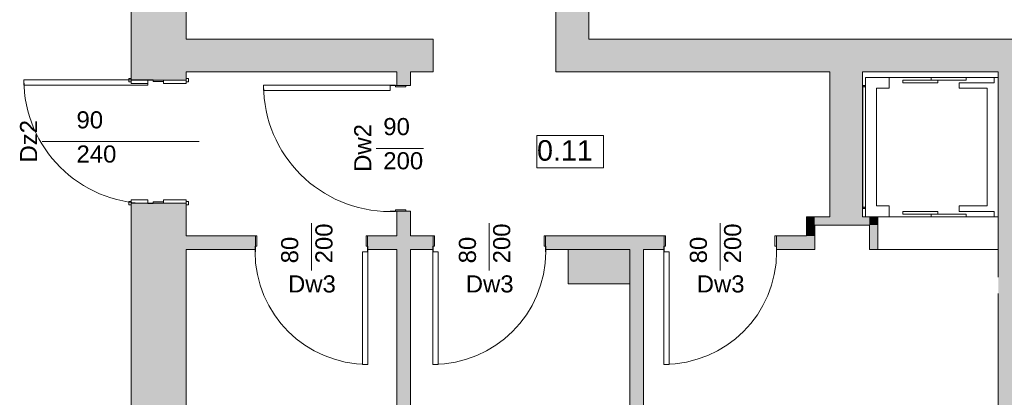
# Model space of a CAD drawing. Header units: millimetres. Extents: x 922208 to 1069538, y -182208 to -99877.
# Tile 218 of 256: x 951932 to 959121, y -109480 to -106718. Entities that reach past the tile are written whole.
import ezdxf

# ---------------------------------------------------------------- set-up
doc = ezdxf.new("R2010")
doc.units = ezdxf.units.MM
doc.header["$MEASUREMENT"] = 0
doc.linetypes.add('HIDDEN', pattern=[20, 10, -10])
for name, color, linetype, lineweight in [('IS_POWRÓT', 5, 'HIDDEN', 30), ('Nowe_0_Nr_pióra__15', 214, 'Continuous', 15), ('Nowe_210-A Pomieszczenia_Nr_pióra__41', 7, 'Continuous', 15), ('Nowe_220-A Ściany_Nr_pióra__19', 255, 'Continuous', 0), ('Nowe_220-A Ściany_Nr_pióra__23', 7, 'Continuous', 15), ('Nowe_220-A Ściany_Nr_pióra__27', 7, 'Continuous', 25), ('Nowe_220-A Ściany_Nr_pióra__3', 7, 'Continuous', 13), ('Nowe_220-A Ściany_Nr_pióra__7', 7, 'Continuous', 13), ('Nowe_450-K Stropy_Nr_pióra__27', 7, 'Continuous', 25)]:
    doc.layers.add(name, color=color, linetype=linetype, lineweight=lineweight)
doc.layers.add('Nowe_220-A Ściany_Nr_pióra__45', color=7, linetype='Continuous', lineweight=15, true_color=0x40a5ff)
doc.layers.add('Nowe_450-K Stropy_Nr_pióra__61', color=7, linetype='Continuous', lineweight=13, true_color=0x6a6a6a)
doc.styles.add('STYL_AUTOMATYCZNY_1', font='arial.ttf')

# ---------------------------------------------------------------- blocks, each defined once
blk = doc.blocks.new('parter01')
at = {"layer": 'Nowe_220-A Ściany_Nr_pióra__19', "linetype": 'Continuous', "lineweight": 0}
for points in [[(953146.55066, -101090.02068), (952746.55073, -101090.02068), (952746.55073, -107160.02065), (953146.5508, -107160.02065)], [(956086.55073, -106860.02068), (956086.55073, -105660.02068), (955846.55073, -105660.02068), (955846.55073, -106860.02068)], [(954950.42625, -106860.02068), (953146.55073, -106860.02068), (953146.55073, -107100.02068), (954950.42625, -107100.02068)], [(956086.55073, -106860.02068), (955846.55073, -107100.02068), (956086.55073, -107100.02068)], [(955846.55073, -106860.02068), (955846.55073, -107100.02068), (956086.55073, -106860.02068)], [(956086.55073, -107100.02068), (962626.55077, -107100.02068), (962626.55077, -106860.0207), (956086.55073, -106860.0207)], [(954786.55073, -107100.02068), (954686.55073, -107100.02068), (954686.55073, -107199.28948), (954786.55073, -107199.28948)], [(958086.55073, -108160.02068), (958086.55073, -107100.02068), (957846.55073, -107100.02068), (957846.55073, -108160.02068)], [(959076.51901, -107100.02068), (959075.75917, -112850.02068), (959315.75917, -112850.02068), (959316.51902, -107100.02068)], [(952746.55073, -110180.02064), (953146.55066, -110180.02064), (953146.5508, -108060.02069), (952746.55073, -108060.02069)], [(954686.55073, -108300.02068), (954786.55073, -108300.02068), (954786.55073, -108119.28948), (954686.55073, -108119.28948)], [(957676.55073, -108160.02068), (957736.55073, -108220.02068), (957736.55073, -108160.02068)], [(957676.55073, -108220.02068), (957736.55073, -108220.02068), (957676.55073, -108160.02068)], [(958136.55073, -108160.02068), (957736.55073, -108160.02068), (957736.55073, -108220.02068), (958136.55073, -108220.02068)], [(958136.55073, -108220.02068), (958196.55073, -108220.02068), (958196.55073, -108160.02068)], [(958136.55073, -108160.02068), (958136.55073, -108220.02068), (958196.55073, -108160.02068)], [(957676.55073, -108220.02068), (957676.55073, -108300.02068), (957736.55073, -108300.02068), (957736.55073, -108220.02068)], [(958136.55073, -108220.02068), (958136.55073, -108400.02068), (958196.55073, -108400.02068), (958196.55073, -108220.02068)], [(953146.55073, -108300.02072), (953146.55073, -108400.02068), (953652.49024, -108400.02068), (953652.49024, -108300.02072)], [(954472.49025, -108300.0207), (954472.49025, -108400.02068), (954950.29096, -108400.02068), (954950.29096, -108300.0207)], [(955770.29097, -108300.0207), (955770.29097, -108400.02068), (956636.55074, -108400.02068), (956636.55074, -108300.02067)], [(957676.55073, -108300.0207), (957456.55073, -108300.02067), (957456.55073, -108400.02068), (957676.55073, -108400.02068)], [(957676.55073, -108300.02068), (957736.55073, -108400.02068), (957736.55073, -108300.02068)], [(957676.55073, -108400.02068), (957736.55073, -108400.02068), (957676.55073, -108300.02068)], [(954786.55073, -108400.02068), (954686.55073, -108400.02068), (954686.55073, -112850.02068), (954786.55073, -112850.02068)], [(956386.55073, -108400.02068), (955936.55073, -108400.02068), (955936.55073, -108650.02068), (956386.55073, -108650.02068)], [(956486.55073, -110750.02068), (956486.55073, -108400.02068), (956386.55073, -108400.02068), (956386.55073, -110750.02068)]]:
    blk.add_hatch(color=255, dxfattribs=at).paths.add_polyline_path(points)
at = {"layer": 'Nowe_0_Nr_pióra__15', "color": 214, "linetype": 'Continuous', "lineweight": 0}
for p, q in [((958108.55073, -107140.02068), (958280.38406, -107140.02068)), ((958108.55073, -108160.02068), (958108.55073, -107140.02068)), ((958280.38406, -107140.02068), (958280.38406, -107220.02068)), ((958791.7174, -107140.02068), (958280.38406, -107140.02068)), ((958791.7174, -107140.02068), (959047.38406, -107140.02068)), ((958791.7174, -107220.02068), (958791.7174, -107180.02068)), ((958791.7174, -107180.02068), (959047.38406, -107180.02068)), ((959047.38406, -107180.02068), (959047.38406, -107140.02068)), ((959047.38406, -107140.02068), (959075.55073, -107140.02068)), ((959075.55073, -108160.02068), (959075.55073, -107140.02068)), ((958107.55073, -107200.02068), (958087.55073, -107200.02068)), ((958087.55073, -108096.68735), (958087.55073, -107203.35402)), ((958107.55073, -107210.02068), (958087.55073, -107210.02068)), ((958097.55073, -107200.02068), (958097.55073, -107206.68735)), ((958107.55073, -108096.68735), (958107.55073, -107203.35402)), ((958280.38406, -107220.02068), (958188.55073, -107220.02068)), ((958188.55073, -107220.02068), (958188.55073, -108080.02068)), ((958995.55073, -107220.02068), (958791.7174, -107220.02068)), ((958995.55073, -107220.02068), (958995.55073, -108080.02068)), ((958107.55073, -108090.02068), (958087.55073, -108090.02068)), ((958107.55073, -108100.02068), (958087.55073, -108100.02068)), ((958097.55073, -108100.02068), (958097.55073, -108093.35402)), ((958280.38406, -108080.02068), (958188.55073, -108080.02068)), ((958280.38406, -108160.02068), (958280.38406, -108080.02068)), ((958995.55073, -108080.02068), (958791.7174, -108080.02068)), ((958791.7174, -108080.02068), (958791.7174, -108120.02068)), ((958791.7174, -108120.02068), (959047.38406, -108120.02068)), ((959047.38406, -108120.02068), (959047.38406, -108160.02068)), ((958108.55073, -108160.02068), (958280.38406, -108160.02068)), ((958791.7174, -108160.02068), (958280.38406, -108160.02068)), ((958791.7174, -108160.02068), (959047.38406, -108160.02068)), ((959047.38406, -108160.02068), (959075.55073, -108160.02068))]:
    blk.add_line(p, q, dxfattribs=at)
for points in [[(958636.05073, -107160.02068), (958380.38406, -107160.02068), (958380.38406, -107180.02068), (958636.05073, -107180.02068)], [(958841.7174, -107140.02068), (958586.05073, -107140.02068), (958586.05073, -107160.02068), (958841.7174, -107160.02068)], [(958636.05073, -108140.02068), (958380.38406, -108140.02068), (958380.38406, -108120.02068), (958636.05073, -108120.02068)], [(958841.7174, -108160.02068), (958586.05073, -108160.02068), (958586.05073, -108140.02068), (958841.7174, -108140.02068)]]:
    blk.add_lwpolyline(points, close=True, dxfattribs=at)
at = {"layer": 'Nowe_210-A Pomieszczenia_Nr_pióra__41', "color": 7, "linetype": 'Continuous', "lineweight": 0}
for p, q in [((955708.88264, -107565.15351), (956193.99464, -107565.15351)), ((955708.88264, -107800.86801), (955708.88264, -107565.15351)), ((956193.99464, -107565.15351), (956193.99464, -107800.86801)), ((956193.99464, -107800.86801), (955708.88264, -107800.86801))]:
    blk.add_line(p, q, dxfattribs=at)
at = {"layer": 'Nowe_220-A Ściany_Nr_pióra__23', "color": 7, "linetype": 'Continuous', "lineweight": 0}
for p, q in [((952866.55073, -107160.02068), (952866.55073, -107158.02068)), ((952866.55073, -107158.02068), (952906.55073, -107158.02068)), ((952981.55073, -107160.02068), (952866.55073, -107160.02068)), ((952906.55073, -107158.02068), (952906.55073, -107170.02068)), ((952906.55073, -107170.02068), (952981.55073, -107170.02068)), ((952981.55073, -107170.02068), (952981.55073, -107160.02068)), ((954636.55073, -107199.28947), (954636.55073, -107197.28947)), ((954636.55073, -107197.28947), (954676.55073, -107197.28947)), ((954751.55073, -107199.28947), (954636.55073, -107199.28947)), ((954676.55073, -107197.28947), (954676.55073, -107209.28947)), ((954676.55073, -107209.28947), (954751.55073, -107209.28947)), ((954751.55073, -107209.28947), (954751.55073, -107199.28947)), ((952981.55073, -108050.02068), (952906.55073, -108050.02068)), ((952906.55073, -108050.02068), (952906.55073, -108062.02068)), ((952981.55073, -108060.02068), (952981.55073, -108050.02068)), ((952866.55073, -108062.02068), (952866.55073, -108060.02068)), ((952866.55073, -108060.02068), (952981.55073, -108060.02068)), ((952906.55073, -108062.02068), (952866.55073, -108062.02068)), ((954636.55073, -108121.28947), (954636.55073, -108119.28947)), ((954636.55073, -108119.28947), (954751.55073, -108119.28947)), ((954676.55073, -108121.28947), (954636.55073, -108121.28947)), ((954751.55073, -108109.28947), (954676.55073, -108109.28947)), ((954676.55073, -108109.28947), (954676.55073, -108121.28947)), ((954751.55073, -108119.28947), (954751.55073, -108109.28947)), ((953652.49023, -108415.02068), (953652.49023, -108300.02068)), ((953652.49023, -108300.02068), (953662.49023, -108300.02068)), ((953662.49023, -108300.02068), (953662.49023, -108375.02068)), ((954462.49023, -108375.02068), (954462.49023, -108300.02068)), ((954462.49023, -108300.02068), (954472.49023, -108300.02068)), ((954472.49023, -108300.02068), (954472.49023, -108415.02068)), ((954950.29098, -108300.02068), (954950.29098, -108415.02068)), ((954960.29098, -108300.02068), (954950.29098, -108300.02068)), ((954960.29098, -108375.02068), (954960.29098, -108300.02068)), ((955760.29098, -108300.02068), (955760.29098, -108375.02068)), ((955770.29098, -108300.02068), (955760.29098, -108300.02068)), ((955770.29098, -108415.02068), (955770.29098, -108300.02068)), ((956636.55073, -108300.02068), (956636.55073, -108415.02068)), ((956646.55073, -108300.02068), (956636.55073, -108300.02068)), ((956646.55073, -108375.02068), (956646.55073, -108300.02068)), ((957446.55073, -108300.02068), (957446.55073, -108375.02068)), ((957456.55073, -108300.02068), (957446.55073, -108300.02068)), ((957456.55073, -108415.02068), (957456.55073, -108300.02068)), ((953662.49023, -108375.02068), (953650.49023, -108375.02068)), ((953650.49023, -108375.02068), (953650.49023, -108415.02068)), ((954474.49023, -108375.02068), (954462.49023, -108375.02068)), ((954474.49023, -108415.02068), (954474.49023, -108375.02068)), ((954948.29098, -108415.02068), (954948.29098, -108375.02068)), ((954948.29098, -108375.02068), (954960.29098, -108375.02068)), ((955760.29098, -108375.02068), (955772.29098, -108375.02068)), ((955772.29098, -108375.02068), (955772.29098, -108415.02068)), ((956634.55073, -108415.02068), (956634.55073, -108375.02068)), ((956634.55073, -108375.02068), (956646.55073, -108375.02068)), ((957446.55073, -108375.02068), (957458.55073, -108375.02068)), ((957458.55073, -108375.02068), (957458.55073, -108415.02068)), ((953650.49023, -108415.02068), (953652.49023, -108415.02068)), ((954472.49023, -108415.02068), (954474.49023, -108415.02068)), ((954950.29098, -108415.02068), (954948.29098, -108415.02068)), ((955772.29098, -108415.02068), (955770.29098, -108415.02068)), ((956636.55073, -108415.02068), (956634.55073, -108415.02068)), ((957458.55073, -108415.02068), (957456.55073, -108415.02068))]:
    blk.add_line(p, q, dxfattribs=at)
at = {"layer": 'Nowe_220-A Ściany_Nr_pióra__27', "color": 7, "linetype": 'Continuous', "lineweight": 0}
for p, q in [((952746.55073, -107160.02068), (952746.55073, -107148.02068)), ((952746.55073, -107160.02068), (952746.55073, -107148.02068)), ((952746.55073, -107160.02068), (952746.55073, -107148.02068)), ((952746.55073, -107160.02068), (952866.55073, -107160.02068)), ((952746.55073, -107160.02068), (952866.55073, -107160.02068)), ((952746.55073, -107160.02068), (952866.55073, -107160.02068)), ((952746.55073, -107160.02068), (952866.55073, -107160.02068)), ((952746.55073, -107160.02068), (952866.55073, -107160.02068)), ((952866.55073, -107160.02068), (952981.55073, -107160.02068)), ((952866.55073, -107160.02068), (952981.55073, -107160.02068)), ((952866.55073, -107160.02068), (952981.55073, -107160.02068)), ((952981.55073, -107160.02068), (953146.55073, -107160.02068)), ((952981.55073, -107160.02068), (953146.55073, -107160.02068)), ((952981.55073, -107160.02068), (953146.55073, -107160.02068)), ((953146.55073, -107160.02068), (953146.55073, -107148.02068)), ((953146.55073, -107160.02068), (953146.55073, -107148.02068)), ((953146.55073, -107160.02068), (953146.55073, -107148.02068)), ((954686.55073, -107199.28947), (954751.55073, -107199.28947)), ((954686.55073, -107199.28947), (954751.55073, -107199.28947)), ((954686.55073, -107199.28947), (954751.55073, -107199.28947)), ((954751.55073, -107199.28947), (954786.55073, -107199.28947)), ((954751.55073, -107199.28947), (954786.55073, -107199.28947)), ((952746.55073, -108060.02068), (952746.55073, -108072.02068)), ((952746.55073, -108060.02068), (952866.55073, -108060.02068)), ((952746.55073, -108060.02068), (952866.55073, -108060.02068)), ((952746.55073, -108060.02068), (952866.55073, -108060.02068)), ((952746.55073, -108060.02068), (952866.55073, -108060.02068)), ((952746.55073, -108060.02068), (952866.55073, -108060.02068)), ((952746.55073, -108060.02068), (952746.55073, -108072.02068)), ((952746.55073, -108060.02068), (952746.55073, -108072.02068)), ((952866.55073, -108060.02068), (952981.55073, -108060.02068)), ((952866.55073, -108060.02068), (952981.55073, -108060.02068)), ((952866.55073, -108060.02068), (952981.55073, -108060.02068)), ((952981.55073, -108060.02068), (953146.55073, -108060.02068)), ((952981.55073, -108060.02068), (953146.55073, -108060.02068)), ((952981.55073, -108060.02068), (953146.55073, -108060.02068)), ((953146.55073, -108060.02068), (953146.55073, -108072.02068)), ((953146.55073, -108060.02068), (953146.55073, -108072.02068)), ((953146.55073, -108060.02068), (953146.55073, -108072.02068)), ((954686.55073, -108119.28947), (954751.55073, -108119.28947)), ((954686.55073, -108119.28947), (954751.55073, -108119.28947)), ((954686.55073, -108119.28947), (954751.55073, -108119.28947)), ((954751.55073, -108119.28947), (954786.55073, -108119.28947)), ((954751.55073, -108119.28947), (954786.55073, -108119.28947)), ((953652.49023, -108300.02068), (953652.49023, -108400.02068)), ((953652.49023, -108300.02068), (953652.49023, -108400.02068)), ((953652.49023, -108300.02068), (953652.49023, -108400.02068)), ((954472.49023, -108300.02068), (954472.49023, -108400.02068)), ((954472.49023, -108300.02068), (954472.49023, -108400.02068)), ((954472.49023, -108300.02068), (954472.49023, -108400.02068)), ((954950.29098, -108300.02068), (954950.29098, -108400.02068)), ((954950.29098, -108300.02068), (954950.29098, -108400.02068)), ((954950.29098, -108300.02068), (954950.29098, -108400.02068)), ((955770.29098, -108300.02068), (955770.29098, -108400.02068)), ((955770.29098, -108300.02068), (955770.29098, -108400.02068)), ((955770.29098, -108300.02068), (955770.29098, -108400.02068)), ((956636.55073, -108300.02068), (956636.55073, -108400.02068)), ((956636.55073, -108300.02068), (956636.55073, -108400.02068)), ((956636.55073, -108300.02068), (956636.55073, -108400.02068)), ((957456.55073, -108300.02068), (957456.55073, -108400.02068)), ((957456.55073, -108300.02068), (957456.55073, -108400.02068)), ((957456.55073, -108300.02068), (957456.55073, -108400.02068))]:
    blk.add_line(p, q, dxfattribs=at)
for points in [[(952746.55073, -101090.02068), (952746.55073, -107160.02071)], [(953146.55073, -106860.02068), (953146.55073, -101090.02068)], [(955846.55073, -105660.02068), (955846.55073, -107100.02068)], [(956086.55073, -106860.02068), (956086.55073, -105660.02068)], [(954950.42625, -106860.02068), (953146.55073, -106860.02068)], [(954950.42625, -107100.02068), (954950.42625, -106860.02068)], [(962626.55077, -106860.02068), (956086.55073, -106860.02068)], [(953146.55073, -107160.02072), (953146.55073, -107100.02068)], [(953146.55073, -107100.02068), (954686.55073, -107100.02068)], [(954686.55073, -107100.02068), (954686.55073, -107199.28943)], [(954786.55073, -107199.28943), (954786.55073, -107100.02068)], [(954786.55073, -107100.02068), (954950.42625, -107100.02068)], [(955846.55073, -107100.02068), (956086.55073, -107100.02068)], [(956086.55073, -107100.02068), (957846.55073, -107100.02068)], [(957846.55073, -107100.02068), (957846.55073, -108160.02068)], [(958086.55073, -108160.02068), (958086.55073, -107100.02068)], [(958086.55073, -107100.02068), (959076.51901, -107100.02068)], [(959076.51901, -107100.02068), (959076.32079, -108600.02068)], [(952746.55073, -108060.02068), (952746.55073, -110180.02077)], [(953146.55073, -108300.02068), (953146.55073, -108060.02062)], [(954686.55073, -108119.28943), (954686.55073, -108300.02068)], [(954786.55073, -108300.02068), (954786.55073, -108119.28943)], [(957676.55073, -108160.02068), (957736.55073, -108160.02068)], [(957676.55073, -108160.02068), (957676.55073, -108300.02068)], [(957846.55073, -108160.02068), (957736.55073, -108160.02068)], [(958196.55073, -108160.02068), (958086.55073, -108160.02068)], [(958196.55073, -108160.02068), (958196.55073, -108220.02068)], [(957736.55073, -108300.02068), (957736.55073, -108220.02068)], [(957736.55073, -108220.02068), (958136.55073, -108220.02068)], [(958136.55073, -108220.02068), (958136.55073, -108400.02068)], [(958196.55073, -108400.02068), (958196.55073, -108220.02068)], [(953652.49024, -108300.02068), (953146.55073, -108300.02068)], [(954686.55073, -108300.02068), (954472.49025, -108300.02068)], [(954950.29101, -108300.02068), (954786.55073, -108300.02068)], [(956636.55072, -108300.02068), (955770.29096, -108300.02068)], [(957676.55073, -108300.02068), (957456.55073, -108300.02068)], [(957736.55073, -108400.02068), (957736.55073, -108300.02068)], [(953146.55073, -110180.02064), (953146.55073, -108400.02068)], [(953146.55073, -108400.02068), (953652.49022, -108400.02068)], [(954472.49022, -108400.02068), (954686.55073, -108400.02068)], [(954686.55073, -108400.02068), (954686.55073, -110850.02068)], [(954786.55073, -112850.02068), (954786.55073, -108400.02068)], [(954786.55073, -108400.02068), (954950.29096, -108400.02068)], [(955770.29096, -108400.02068), (956386.55073, -108400.02068)], [(956386.55073, -108400.02068), (955936.55073, -108400.02068)], [(956386.55073, -108400.02068), (956386.55073, -110850.02068)], [(956486.55073, -108400.02068), (956636.55073, -108400.02068)], [(956486.55073, -110750.02068), (956486.55073, -108400.02068)], [(957456.55073, -108400.02068), (957736.55073, -108400.02068)], [(958136.55073, -108400.02068), (958196.55073, -108400.02068)], [(955936.55073, -108650.02068), (956386.55073, -108650.02068)], [(959076.30494, -108720.02068), (959075.75917, -112850.02068)]]:
    blk.add_lwpolyline(points, dxfattribs=at)
for p in [(954686.55073, -107199.28947), (954686.55073, -107199.28947), (954686.55073, -108119.28947), (954686.55073, -108119.28947)]:
    blk.add_point(p, dxfattribs=at)
at = {"layer": 'Nowe_220-A Ściany_Nr_pióra__3', "color": 7, "linetype": 'Continuous', "lineweight": 0}
for p, q in [((951962.55073, -107158.02068), (952866.55073, -107158.02068)), ((951962.55073, -107198.02068), (951962.55073, -107158.02068)), ((952727.55073, -107173.02068), (952727.55073, -107148.02068)), ((952727.55073, -107148.02068), (952746.55073, -107148.02068)), ((952746.55073, -107173.02068), (952727.55073, -107173.02068)), ((952746.55073, -107148.02068), (952746.55073, -107173.02068)), ((952746.55073, -107160.02068), (952866.55073, -107160.02068)), ((952746.55073, -107185.02068), (952746.55073, -107160.02068)), ((952866.55073, -107185.02068), (952746.55073, -107185.02068)), ((952866.55073, -107158.02068), (952866.55073, -107198.02068)), ((952866.55073, -107160.02068), (952866.55073, -107185.02068)), ((952981.55073, -107160.02068), (953146.55073, -107160.02068)), ((952981.55073, -107185.02068), (952981.55073, -107160.02068)), ((953146.55073, -107185.02068), (952981.55073, -107185.02068)), ((953146.55073, -107173.02068), (953146.55073, -107148.02068)), ((953146.55073, -107148.02068), (953165.55073, -107148.02068)), ((953146.55073, -107160.02068), (953146.55073, -107185.02068)), ((953165.55073, -107173.02068), (953146.55073, -107173.02068)), ((953165.55073, -107148.02068), (953165.55073, -107173.02068)), ((952866.55073, -107198.02068), (951962.55073, -107198.02068)), ((953712.55073, -107197.28947), (954636.55073, -107197.28947)), ((953712.55073, -107237.28947), (953712.55073, -107197.28947)), ((954636.55073, -107237.28947), (953712.55073, -107237.28947)), ((954636.55073, -107197.28947), (954636.55073, -107237.28947)), ((952727.55073, -108072.02068), (952727.55073, -108047.02068)), ((952727.55073, -108047.02068), (952746.55073, -108047.02068)), ((952746.55073, -108035.02068), (952866.55073, -108035.02068)), ((952746.55073, -108060.02068), (952746.55073, -108035.02068)), ((952746.55073, -108047.02068), (952746.55073, -108072.02068)), ((952866.55073, -108035.02068), (952866.55073, -108060.02068)), ((952981.55073, -108035.02068), (953146.55073, -108035.02068)), ((952981.55073, -108060.02068), (952981.55073, -108035.02068)), ((953146.55073, -108035.02068), (953146.55073, -108060.02068)), ((953146.55073, -108072.02068), (953146.55073, -108047.02068)), ((953146.55073, -108047.02068), (953165.55073, -108047.02068)), ((953165.55073, -108047.02068), (953165.55073, -108072.02068)), ((952746.55073, -108072.02068), (952727.55073, -108072.02068)), ((952866.55073, -108060.02068), (952746.55073, -108060.02068)), ((953146.55073, -108060.02068), (952981.55073, -108060.02068)), ((953165.55073, -108072.02068), (953146.55073, -108072.02068)), ((954474.49023, -108415.02068), (954434.49023, -108415.02068)), ((954434.49023, -108415.02068), (954434.49023, -109239.02068)), ((954474.49023, -109239.02068), (954474.49023, -108415.02068)), ((954948.29098, -109239.02068), (954948.29098, -108415.02068)), ((954948.29098, -108415.02068), (954988.29098, -108415.02068)), ((954988.29098, -108415.02068), (954988.29098, -109239.02068)), ((956634.55073, -109239.02068), (956634.55073, -108415.02068)), ((956634.55073, -108415.02068), (956674.55073, -108415.02068)), ((956674.55073, -108415.02068), (956674.55073, -109239.02068)), ((954434.49023, -109239.02068), (954474.49023, -109239.02068)), ((954988.29098, -109239.02068), (954948.29098, -109239.02068)), ((956674.55073, -109239.02068), (956634.55073, -109239.02068))]:
    blk.add_line(p, q, dxfattribs=at)
for centre, radius, start, end in [((952866.55073, -107158.02068), 904, 180, 270), ((954636.55073, -107197.28947), 924, 180, 270), ((954474.49023, -108415.02068), 824, 180, 270), ((954948.29098, -108415.02068), 824, 270, 0), ((956634.55073, -108415.02068), 824, 270, 0)]:
    blk.add_arc(centre, radius, start, end, dxfattribs=at)
at = {"layer": 'Nowe_220-A Ściany_Nr_pióra__45', "color": 161, "linetype": 'Continuous', "lineweight": 0, "true_color": 0x40a5ff}
for p, q in [((952094.76502, -107610.02068), (953241.1513, -107610.02068)), ((954534.76502, -107659.28947), (954881.1513, -107659.28947)), ((954062.49023, -108551.8064), (954062.49023, -108205.42011)), ((955360.29098, -108551.8064), (955360.29098, -108205.42011)), ((957046.55073, -108551.8064), (957046.55073, -108205.42011))]:
    blk.add_line(p, q, dxfattribs=at)
at = {"layer": 'Nowe_450-K Stropy_Nr_pióra__27', "color": 7, "linetype": 'Continuous', "lineweight": 0, "flags": 128}
blk.add_lwpolyline([(955936.55073, -108650.02068), (955936.55073, -108400.02068)], dxfattribs=at)
at = {"layer": 'Nowe_450-K Stropy_Nr_pióra__61', "color": 251, "linetype": 'Continuous', "lineweight": 0, "true_color": 0x6a6a6a, "flags": 128}
blk.add_lwpolyline([(958196.55073, -108400.02068), (959076.55073, -108400.02068)], dxfattribs=at)
at = {"layer": 'Nowe_210-A Pomieszczenia_Nr_pióra__41', "color": 7, "linetype": 'Continuous', "lineweight": 0, "insert": (955951.43864, -107599.43923), "char_height": 150, "attachment_point": 2, "style": 'STYL_AUTOMATYCZNY_1'}
blk.add_mtext('\\A1;{\\pqc;\\pt0,25;\\fArial|b0|i0|c238|p0;\\W1.000000;0.11\\fArial|b0|i0|c238|p0;\\W1.000000;\\A1{\\H.66x;\\S^  ;}\\fArial|b0|i0|c238|p0;\\W1.000000;\\fArial|b0|i0|c238|p0;\\W1.000000;\\A1{\\H.66x;\\S^  ;}}', dxfattribs=at)
at = {"layer": 'Nowe_220-A Ściany_Nr_pióra__7', "color": 7, "linetype": 'Continuous', "lineweight": 0, "char_height": 125, "attachment_point": 7, "style": 'STYL_AUTOMATYCZNY_1'}
for s, insert in [('\\A1;{\\pql;\\pt0;\\fArial|b0|i0|c238|p0;\\W1.000000;90\\fArial|b0|i0|c238|p0;\\W1.000000;\\A1{\\H.66x;\\S^  ;}\\fArial|b0|i0|c238|p0;\\W1.000000;\\fArial|b0|i0|c238|p0;\\W1.000000;}', (952346.55073, -107549.61289)), ('\\A1;{\\pql;\\pt0;\\fArial|b0|i0|c238|p0;\\W1.000000;90\\fArial|b0|i0|c238|p0;\\W1.000000;\\A1{\\H.66x;\\S^  ;}\\fArial|b0|i0|c238|p0;\\W1.000000;\\fArial|b0|i0|c238|p0;\\W1.000000;}', (954586.55073, -107598.88167)), ('\\A1;{\\pql;\\pt0;\\fArial|b0|i0|c238|p0;\\W1.000000;240\\fArial|b0|i0|c238|p0;\\W1.000000;\\A1{\\H.66x;\\S^  ;}\\fArial|b0|i0|c238|p0;\\W1.000000;\\fArial|b0|i0|c238|p0;\\W1.000000;}', (952346.55073, -107799.61289)), ('\\A1;{\\pql;\\pt0;\\fArial|b0|i0|c238|p0;\\W1.000000;200\\fArial|b0|i0|c238|p0;\\W1.000000;\\A1{\\H.66x;\\S^  ;}\\fArial|b0|i0|c238|p0;\\W1.000000;\\fArial|b0|i0|c238|p0;\\W1.000000;}', (954586.55073, -107848.88167)), ('\\A1;{\\pql;\\pt0;\\fArial|b0|i0|c238|p0;\\W1.000000;Dw3\\fArial|b0|i0|c238|p0;\\W1.000000;\\fArial|b0|i0|c238|p0;\\W1.000000;\\fArial|b0|i0|c238|p0;\\W1.000000;}', (953891.01973, -108714.69659)), ('\\A1;{\\pql;\\pt0;\\fArial|b0|i0|c238|p0;\\W1.000000;Dw3\\fArial|b0|i0|c238|p0;\\W1.000000;\\fArial|b0|i0|c238|p0;\\W1.000000;\\fArial|b0|i0|c238|p0;\\W1.000000;}', (955188.82048, -108714.69659)), ('\\A1;{\\pql;\\pt0;\\fArial|b0|i0|c238|p0;\\W1.000000;Dw3\\fArial|b0|i0|c238|p0;\\W1.000000;\\fArial|b0|i0|c238|p0;\\W1.000000;\\fArial|b0|i0|c238|p0;\\W1.000000;}', (956875.08023, -108714.69659))]:
    blk.add_mtext(s, dxfattribs=dict(at, insert=insert))
at = {"layer": 'Nowe_220-A Ściany_Nr_pióra__7', "color": 7, "linetype": 'Continuous', "lineweight": 0, "char_height": 125, "attachment_point": 7, "rotation": 90, "style": 'STYL_AUTOMATYCZNY_1'}
for s, insert in [('\\A1;{\\pql;\\pt0;\\fArial|b0|i0|c238|p0;\\W1.000000;Dz2\\fArial|b0|i0|c238|p0;\\W1.000000;\\fArial|b0|i0|c238|p0;\\W1.000000;\\fArial|b0|i0|c238|p0;\\W1.000000;}', (952059.0503, -107762.44818)), ('\\A1;{\\pql;\\pt0;\\fArial|b0|i0|c238|p0;\\W1.000000;Dw2\\fArial|b0|i0|c238|p0;\\W1.000000;\\fArial|b0|i0|c238|p0;\\W1.000000;\\fArial|b0|i0|c238|p0;\\W1.000000;}', (954499.0503, -107830.75997)), ('\\A1;{\\pql;\\pt0;\\fArial|b0|i0|c238|p0;\\W1.000000;200\\fArial|b0|i0|c238|p0;\\W1.000000;\\A1{\\H.66x;\\S^  ;}\\fArial|b0|i0|c238|p0;\\W1.000000;\\fArial|b0|i0|c238|p0;\\W1.000000;}', (954252.08243, -108500.02068)), ('\\A1;{\\pql;\\pt0;\\fArial|b0|i0|c238|p0;\\W1.000000;200\\fArial|b0|i0|c238|p0;\\W1.000000;\\A1{\\H.66x;\\S^  ;}\\fArial|b0|i0|c238|p0;\\W1.000000;\\fArial|b0|i0|c238|p0;\\W1.000000;}', (955549.88318, -108500.02068)), ('\\A1;{\\pql;\\pt0;\\fArial|b0|i0|c238|p0;\\W1.000000;200\\fArial|b0|i0|c238|p0;\\W1.000000;\\A1{\\H.66x;\\S^  ;}\\fArial|b0|i0|c238|p0;\\W1.000000;\\fArial|b0|i0|c238|p0;\\W1.000000;}', (957236.14293, -108500.02068)), ('\\A1;{\\pql;\\pt0;\\fArial|b0|i0|c238|p0;\\W1.000000;80\\fArial|b0|i0|c238|p0;\\W1.000000;\\A1{\\H.66x;\\S^  ;}\\fArial|b0|i0|c238|p0;\\W1.000000;\\fArial|b0|i0|c238|p0;\\W1.000000;}', (954002.08243, -108500.02068)), ('\\A1;{\\pql;\\pt0;\\fArial|b0|i0|c238|p0;\\W1.000000;80\\fArial|b0|i0|c238|p0;\\W1.000000;\\A1{\\H.66x;\\S^  ;}\\fArial|b0|i0|c238|p0;\\W1.000000;\\fArial|b0|i0|c238|p0;\\W1.000000;}', (955299.88318, -108500.02068)), ('\\A1;{\\pql;\\pt0;\\fArial|b0|i0|c238|p0;\\W1.000000;80\\fArial|b0|i0|c238|p0;\\W1.000000;\\A1{\\H.66x;\\S^  ;}\\fArial|b0|i0|c238|p0;\\W1.000000;\\fArial|b0|i0|c238|p0;\\W1.000000;}', (956986.14293, -108500.02068))]:
    blk.add_mtext(s, dxfattribs=dict(at, insert=insert))

msp = doc.modelspace()

# ---------------------------------------------------------------- block references
at = {"layer": 'IS_POWRÓT', "color": 27, "linetype": 'ByBlock', "lineweight": 30}
msp.add_blockref('parter01', (0, 0), dxfattribs=at)

doc.saveas('drawing.dxf')
